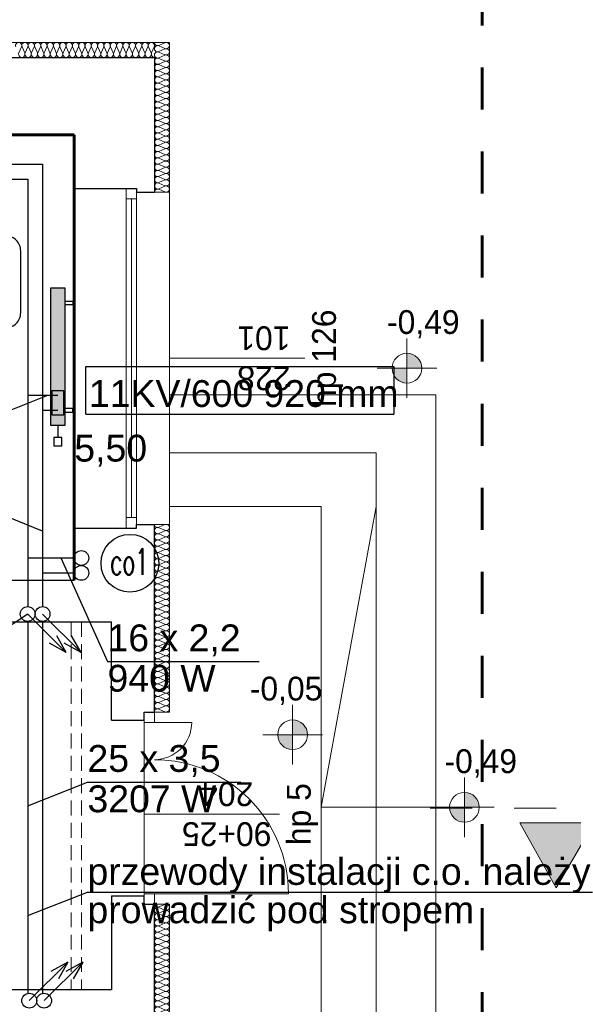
# Model space of a CAD drawing. Extents: x -497945 to -454853, y -17656 to 94650.
# Tile 31 of 62: x -472836 to -469115, y 32187 to 38798. Entities that reach past the tile are written whole.
import ezdxf
from ezdxf.lldxf.tags import DXFTag

# ---------------------------------------------------------------- set-up
doc = ezdxf.new("R2010")
doc.units = 0
doc.header["$MEASUREMENT"] = 0
doc.linetypes.add('Dashed', pattern=[564.444447, 282.222223, -282.222223])
doc.linetypes.add('Krawędzie ukryte', pattern=[150, 100, -50])
doc.layers.get('0').update_dxf_attribs({"color": 252})
for name, color, linetype in [('#opisy', 7, 'Continuous'), ('Inwent Izolacje', 252, 'Continuous'), ('INWENT RZĘDNE', 252, 'Continuous'), ('IS_Text_Armatury_podłączeniowej_grz._dolnozas.', 7, 'Continuous'), ('IS_Text_Armatury_Therm', 7, 'Continuous'), ('IS_Text_Konstrukcji', 7, 'Continuous'), ('IS_Text_Odbiornikow_Therm', 7, 'Continuous')]:
    doc.layers.add(name, color=color, linetype=linetype)
for name, color, linetype, lineweight in [('Inwent Izolacje_Nr_Pióra__2', 252, 'Continuous', 13), ('INWENT OPISY_Nr_Pióra__21', 252, 'Continuous', 9), ('INWENT OPISY_Nr_Pióra__41', 252, 'Continuous', 15), ('INWENT RZĘDNE_Nr_Pióra__21', 252, 'Continuous', 9), ('INWENT. DRZWI_Nr_Pióra__5', 252, 'Continuous', 13), ('INWENT. OKNA_Nr_Pióra__21', 252, 'Continuous', 9), ('INWENT. OKNA_Nr_Pióra__5', 252, 'Continuous', 13), ('INWENT.ŚCIANY_Nr_Pióra__1', 252, 'Continuous', 25), ('INWENT.ŚCIANY_Nr_Pióra__20', 252, 'Continuous', 60), ('INWENT.ŚCIANY_Nr_Pióra__21', 252, 'Continuous', 9), ('INWENT.ŚCIANY_Nr_Pióra__3', 252, 'Continuous', 13), ('Istniejące schody_Nr_Pióra__21', 252, 'Continuous', 9), ('Istniejące stropy_Nr_Pióra__5', 252, 'Continuous', 13)]:
    doc.layers.add(name, color=color, linetype=linetype, lineweight=lineweight)
for name, color, linetype, true_color in [('IS_Armatura_podłączeniowa_grz._dolnozas.', 7, 'SOLID', 0x000000), ('IS_Armatura_Therm', 7, 'SOLID', 0x000000), ('IS_Grafika', 7, 'SOLID', 0x000000), ('IS_Grzejniki_Plan_rzut', 7, 'SOLID', 0x000000), ('IS_Opisy_działek_Therm', 7, 'SOLID', 0x000000), ('IS_Powrót', 5, 'DASH', 0x0000ff), ('IS_Zasilanie', 1, 'SOLID', 0xff0000)]:
    doc.layers.add(name, color=color, linetype=linetype, true_color=true_color)
doc.styles.add('GENERATED_STYLE_1', font='txt')
doc.styles.add('GENERATED_STYLE_5', font='txt')
doc.styles.add('ROMANS', font='romans', dxfattribs={"width": 0.8})
doc.styles.get("Standard").update_dxf_attribs({"font": 'txt', "bigfont": 'BIGFONT.SHX'})
tags = doc.linetypes.add('DASH', pattern=[15, 10, -5]).pattern_tags.tags
tags[6:7] = [DXFTag(74, 4), DXFTag(75, 0), DXFTag(340, '0'), DXFTag(46, 0.0), DXFTag(50, 0.0), DXFTag(44, 0.0), DXFTag(45, 0.0)]
tags[4:5] = [DXFTag(74, 4), DXFTag(75, 0), DXFTag(340, '0'), DXFTag(46, 0.0), DXFTag(50, 0.0), DXFTag(44, 0.0), DXFTag(45, 0.0)]
tags = doc.linetypes.add('SOLID', pattern=[10, 10, 0]).pattern_tags.tags
tags[6:7] = [DXFTag(74, 4), DXFTag(75, 0), DXFTag(340, '0'), DXFTag(46, 0.0), DXFTag(50, 0.0), DXFTag(44, 0.0), DXFTag(45, 0.0)]
tags[4:5] = [DXFTag(74, 4), DXFTag(75, 0), DXFTag(340, '0'), DXFTag(46, 0.0), DXFTag(50, 0.0), DXFTag(44, 0.0), DXFTag(45, 0.0)]

# ---------------------------------------------------------------- blocks, each defined once
blk = doc.blocks.new('Izolacja cieplna 14_147', base_point=(-480380.2, 38544.5))
at = {"layer": 'Inwent Izolacje_Nr_Pióra__2', "linetype": 'Continuous'}
for p, q in [((-472841.3, 38574.3), (-472823.7, 38614.7)), ((-472820.1, 38614.7), (-472802.4, 38574.3)), ((-472798.9, 38574.3), (-472781.2, 38614.7)), ((-472777.6, 38614.7), (-472760, 38574.3)), ((-472756.4, 38574.3), (-472738.8, 38614.7)), ((-472735.2, 38614.7), (-472717.5, 38574.3)), ((-472714, 38574.3), (-472696.3, 38614.7)), ((-472692.7, 38614.7), (-472675.1, 38574.3)), ((-472671.5, 38574.3), (-472653.8, 38614.7)), ((-472650.3, 38614.7), (-472632.6, 38574.3)), ((-472629, 38574.3), (-472611.4, 38614.7)), ((-472607.8, 38614.7), (-472590.1, 38574.3)), ((-472586.6, 38574.3), (-472568.9, 38614.7)), ((-472565.3, 38614.7), (-472547.7, 38574.3)), ((-472544.1, 38574.3), (-472526.4, 38614.7)), ((-472522.9, 38614.7), (-472505.2, 38574.3)), ((-472501.6, 38574.3), (-472484, 38614.7)), ((-472480.4, 38614.7), (-472462.7, 38574.3)), ((-472459.2, 38574.3), (-472441.5, 38614.7)), ((-472438, 38614.7), (-472420.3, 38574.3)), ((-472416.7, 38574.3), (-472399.1, 38614.7)), ((-472395.5, 38614.7), (-472377.8, 38574.3)), ((-472374.3, 38574.3), (-472356.6, 38614.7)), ((-472353, 38614.7), (-472335.4, 38574.3)), ((-472331.8, 38574.3), (-472314.1, 38614.7)), ((-472310.6, 38614.7), (-472292.9, 38574.3)), ((-472289.3, 38574.3), (-472271.7, 38614.7)), ((-472268.1, 38614.7), (-472250.4, 38574.3)), ((-472246.9, 38574.3), (-472229.2, 38614.7)), ((-472225.6, 38614.7), (-472208, 38574.3)), ((-472204.4, 38574.3), (-472186.7, 38614.7)), ((-472183.2, 38614.7), (-472165.5, 38574.3)), ((-472161.9, 38574.3), (-472144.3, 38614.7)), ((-472140.7, 38614.7), (-472123, 38574.3)), ((-472119.5, 38574.3), (-472101.8, 38614.7)), ((-472098.3, 38614.7), (-472080.6, 38574.3)), ((-472077, 38574.3), (-472059.4, 38614.7)), ((-472055.8, 38614.7), (-472038.1, 38574.3)), ((-472034.6, 38574.3), (-472016.9, 38614.7)), ((-472013.3, 38614.7), (-471995.7, 38574.3)), ((-471992.1, 38574.3), (-471974.4, 38614.7)), ((-471970.9, 38614.7), (-471953.2, 38574.3)), ((-471949.6, 38574.3), (-471932, 38614.7))]:
    blk.add_line(p, q, dxfattribs=at)
for centre, start_param, end_param in [((-472843.1, 38623.3), 4.299595, 8.266775), ((-472800.7, 38623.3), 4.299595, 8.266775), ((-472758.2, 38623.3), 4.299595, 8.266775), ((-472715.7, 38623.3), 4.299595, 8.266775), ((-472673.3, 38623.3), 4.299595, 8.266775), ((-472630.8, 38623.3), 4.299595, 8.266775), ((-472588.4, 38623.3), 4.299595, 8.266775), ((-472545.9, 38623.3), 4.299595, 8.266775), ((-472503.4, 38623.3), 4.299595, 8.266775), ((-472461, 38623.3), 4.299595, 8.266775), ((-472418.5, 38623.3), 4.299595, 8.266775), ((-472376, 38623.3), 4.299595, 8.266775), ((-472333.6, 38623.3), 4.299595, 8.266775), ((-472291.1, 38623.3), 4.299595, 8.266775), ((-472248.7, 38623.3), 4.299595, 8.266775), ((-472206.2, 38623.3), 4.299595, 8.266775), ((-472163.7, 38623.3), 4.299595, 8.266775), ((-472121.3, 38623.3), 4.299595, 8.266775), ((-472078.8, 38623.3), 4.299595, 8.266775), ((-472036.3, 38623.3), 4.299595, 8.266775), ((-471993.9, 38623.3), 4.299595, 8.266775), ((-471951.4, 38623.3), 4.299595, 8.266775), ((-472821.9, 38565.8), 1.158004, 5.125183), ((-472779.4, 38565.8), 1.158004, 5.125183), ((-472737, 38565.8), 1.158004, 5.125183), ((-472694.5, 38565.8), 1.158004, 5.125183), ((-472652, 38565.8), 1.158004, 5.125183), ((-472609.6, 38565.8), 1.158004, 5.125183), ((-472567.1, 38565.8), 1.158004, 5.125183), ((-472524.7, 38565.8), 1.158004, 5.125183), ((-472482.2, 38565.8), 1.158004, 5.125183), ((-472439.7, 38565.8), 1.158004, 5.125183), ((-472397.3, 38565.8), 1.158004, 5.125183), ((-472354.8, 38565.8), 1.158004, 5.125183), ((-472312.3, 38565.8), 1.158004, 5.125183), ((-472269.9, 38565.8), 1.158004, 5.125183), ((-472227.4, 38565.8), 1.158004, 5.125183), ((-472185, 38565.8), 1.158004, 5.125183), ((-472142.5, 38565.8), 1.158004, 5.125183), ((-472100, 38565.8), 1.158004, 5.125183), ((-472057.6, 38565.8), 1.158004, 5.125183), ((-472015.1, 38565.8), 1.158004, 5.125183), ((-471972.6, 38565.8), 1.158004, 5.125183), ((-471930.2, 38565.8), 1.158004, 3.141593)]:
    blk.add_ellipse(centre, major_axis=(0, 21.3), ratio=0.998277, start_param=start_param, end_param=end_param, dxfattribs=at)
blk = doc.blocks.new('Izolacja cieplna 14_150', base_point=(-471930.2, 38644.5))
at = {"layer": 'Inwent Izolacje_Nr_Pióra__2', "linetype": 'Continuous'}
for p, q in [((-471860, 38642.8), (-471900.4, 38625.4)), ((-471900.4, 38621.8), (-471860, 38604.4)), ((-471860, 38600.9), (-471900.4, 38583.5)), ((-471900.4, 38580), (-471860, 38562.5)), ((-471860, 38559), (-471900.4, 38541.6)), ((-471900.4, 38538.1), (-471860, 38520.7)), ((-471860, 38517.2), (-471900.4, 38499.7)), ((-471900.4, 38496.2), (-471860, 38478.8)), ((-471860, 38475.3), (-471900.4, 38457.9)), ((-471900.4, 38454.3), (-471860, 38436.9)), ((-471860, 38433.4), (-471900.4, 38416)), ((-471900.4, 38412.5), (-471860, 38395)), ((-471860, 38391.5), (-471900.4, 38374.1)), ((-471900.4, 38370.6), (-471860, 38353.2)), ((-471860, 38349.7), (-471900.4, 38332.2)), ((-471900.4, 38328.7), (-471860, 38311.3)), ((-471860, 38307.8), (-471900.4, 38290.4)), ((-471900.4, 38286.8), (-471860, 38269.4)), ((-471860, 38265.9), (-471900.4, 38248.5)), ((-471900.4, 38245), (-471860, 38227.5)), ((-471860, 38224), (-471900.4, 38206.6)), ((-471900.4, 38203.1), (-471860, 38185.7)), ((-471860, 38182.2), (-471900.4, 38164.7)), ((-471900.4, 38161.2), (-471860, 38143.8)), ((-471860, 38140.3), (-471900.4, 38122.9)), ((-471900.4, 38119.3), (-471860, 38101.9)), ((-471860, 38098.4), (-471900.4, 38081)), ((-471900.4, 38077.5), (-471860, 38060)), ((-471860, 38056.5), (-471900.4, 38039.1)), ((-471900.4, 38035.6), (-471860, 38018.2)), ((-471860, 38014.7), (-471900.4, 37997.2)), ((-471900.4, 37993.7), (-471860, 37976.3)), ((-471860, 37972.8), (-471900.4, 37955.4)), ((-471900.4, 37951.8), (-471860, 37934.4)), ((-471860, 37930.9), (-471900.4, 37913.5)), ((-471900.4, 37910), (-471860, 37892.5)), ((-471860, 37889), (-471900.4, 37871.6)), ((-471900.4, 37868.1), (-471860, 37850.7)), ((-471860, 37847.2), (-471900.4, 37829.7)), ((-471900.4, 37826.2), (-471860, 37808.8)), ((-471860, 37805.3), (-471900.4, 37787.9)), ((-471900.4, 37784.3), (-471860, 37766.9)), ((-471860, 37763.4), (-471900.4, 37746)), ((-471900.4, 37742.5), (-471860, 37725)), ((-471860, 37721.5), (-471900.4, 37704.1)), ((-471900.4, 37700.6), (-471860, 37683.2)), ((-471860, 37679.7), (-471900.4, 37662.2)), ((-471900.4, 37658.7), (-471860, 37641.3))]:
    blk.add_line(p, q, dxfattribs=at)
for centre, start_param, end_param in [((-471908.9, 38602.7), 1.158004, 5.125183), ((-471908.9, 38644.5), 3.141593, 5.125182), ((-471851.5, 38623.6), 4.299595, 8.266775), ((-471908.9, 38560.8), 1.158004, 5.125183), ((-471908.9, 38518.9), 1.158004, 5.125183), ((-471851.5, 38581.7), 4.299595, 8.266775), ((-471851.5, 38539.9), 4.299595, 8.266775), ((-471908.9, 38477), 1.158004, 5.125183), ((-471851.5, 38498), 4.299595, 8.266775), ((-471851.5, 38456.1), 4.299595, 8.266775), ((-471908.9, 38435.2), 1.158004, 5.125183), ((-471908.9, 38393.3), 1.158004, 5.125183), ((-471851.5, 38414.2), 4.299595, 8.266775), ((-471908.9, 38351.4), 1.158004, 5.125183), ((-471851.5, 38372.4), 4.299595, 8.266775), ((-471851.5, 38330.5), 4.299595, 8.266775), ((-471908.9, 38309.5), 1.158004, 5.125183), ((-471908.9, 38267.7), 1.158004, 5.125183), ((-471851.5, 38288.6), 4.299595, 8.266775), ((-471908.9, 38225.8), 1.158004, 5.125183), ((-471851.5, 38246.7), 4.299595, 8.266775), ((-471851.5, 38204.9), 4.299595, 8.266775), ((-471908.9, 38183.9), 1.158004, 5.125183), ((-471908.9, 38142), 1.158004, 5.125183), ((-471851.5, 38163), 4.299595, 8.266775), ((-471851.5, 38121.1), 4.299595, 8.266775), ((-471908.9, 38100.2), 1.158004, 5.125183), ((-471908.9, 38058.3), 1.158004, 5.125183), ((-471851.5, 38079.2), 4.299595, 8.266775), ((-471908.9, 38016.4), 1.158004, 5.125183), ((-471851.5, 38037.4), 4.299595, 8.266775), ((-471851.5, 37995.5), 4.299595, 8.266775), ((-471908.9, 37974.5), 1.158004, 5.125183), ((-471908.9, 37932.7), 1.158004, 5.125183), ((-471851.5, 37953.6), 4.299595, 8.266775), ((-471908.9, 37890.8), 1.158004, 5.125183), ((-471851.5, 37911.7), 4.299595, 8.266775), ((-471851.5, 37869.9), 4.299595, 8.266775), ((-471908.9, 37848.9), 1.158004, 5.125183), ((-471908.9, 37807), 1.158004, 5.125183), ((-471851.5, 37828), 4.299595, 8.266775), ((-471908.9, 37765.2), 1.158004, 5.125183), ((-471851.5, 37786.1), 4.299595, 8.266775), ((-471851.5, 37744.2), 4.299595, 8.266775), ((-471908.9, 37723.3), 1.158004, 5.125183), ((-471908.9, 37681.4), 1.158004, 5.125183), ((-471851.5, 37702.4), 4.299595, 8.266775), ((-471851.5, 37660.5), 4.299595, 8.266775), ((-471908.9, 37639.5), 1.158004, 3.141593)]:
    blk.add_ellipse(centre, major_axis=(21.3, 0), ratio=0.984469, start_param=start_param, end_param=end_param, dxfattribs=at)
blk = doc.blocks.new('Izolacja cieplna 14_151', base_point=(-471930.2, 35409.5))
at = {"layer": 'Inwent Izolacje_Nr_Pióra__2', "linetype": 'Continuous'}
for p, q in [((-471860, 35407.8), (-471900.4, 35390.3)), ((-471900.4, 35386.8), (-471860, 35369.3)), ((-471860, 35365.8), (-471900.4, 35348.3)), ((-471900.4, 35344.8), (-471860, 35327.3)), ((-471860, 35323.8), (-471900.4, 35306.3)), ((-471900.4, 35302.8), (-471860, 35285.3)), ((-471860, 35281.8), (-471900.4, 35264.3)), ((-471900.4, 35260.8), (-471860, 35243.3)), ((-471860, 35239.8), (-471900.4, 35222.3)), ((-471900.4, 35218.8), (-471860, 35201.3)), ((-471860, 35197.8), (-471900.4, 35180.3)), ((-471900.4, 35176.8), (-471860, 35159.3)), ((-471860, 35155.8), (-471900.4, 35138.3)), ((-471900.4, 35134.8), (-471860, 35117.3)), ((-471860, 35113.8), (-471900.4, 35096.3)), ((-471900.4, 35092.8), (-471860, 35075.3)), ((-471860, 35071.8), (-471900.4, 35054.3)), ((-471900.4, 35050.8), (-471860, 35033.3)), ((-471860, 35029.8), (-471900.4, 35012.3)), ((-471900.4, 35008.8), (-471860, 34991.3)), ((-471860, 34987.8), (-471900.4, 34970.3)), ((-471900.4, 34966.8), (-471860, 34949.3)), ((-471860, 34945.8), (-471900.4, 34928.3)), ((-471900.4, 34924.8), (-471860, 34907.3)), ((-471860, 34903.8), (-471900.4, 34886.3)), ((-471900.4, 34882.8), (-471860, 34865.3)), ((-471860, 34861.8), (-471900.4, 34844.3)), ((-471900.4, 34840.8), (-471860, 34823.3)), ((-471860, 34819.8), (-471900.4, 34802.3)), ((-471900.4, 34798.8), (-471860, 34781.3)), ((-471860, 34777.8), (-471900.4, 34760.3)), ((-471900.4, 34756.8), (-471860, 34739.3)), ((-471860, 34735.8), (-471900.4, 34718.3)), ((-471900.4, 34714.8), (-471860, 34697.3)), ((-471860, 34693.8), (-471900.4, 34676.3)), ((-471900.4, 34672.8), (-471860, 34655.3)), ((-471860, 34651.8), (-471900.4, 34634.3)), ((-471900.4, 34630.8), (-471860, 34613.3)), ((-471860, 34609.8), (-471900.4, 34592.3)), ((-471900.4, 34588.8), (-471860, 34571.3)), ((-471860, 34567.8), (-471900.4, 34550.3)), ((-471900.4, 34546.8), (-471860, 34529.3)), ((-471860, 34525.8), (-471900.4, 34508.3)), ((-471900.4, 34504.8), (-471860, 34487.3)), ((-471860, 34483.8), (-471900.4, 34466.3)), ((-471900.4, 34462.8), (-471860, 34445.3)), ((-471860, 34441.8), (-471900.4, 34424.3)), ((-471900.4, 34420.8), (-471860, 34403.3)), ((-471860, 34399.8), (-471900.4, 34382.3)), ((-471900.4, 34378.8), (-471860, 34361.3)), ((-471860, 34357.8), (-471900.4, 34340.3)), ((-471900.4, 34336.8), (-471860, 34319.3)), ((-471860, 34315.8), (-471900.4, 34298.3)), ((-471900.4, 34294.8), (-471860, 34277.3)), ((-471860, 34273.8), (-471900.4, 34256.3)), ((-471900.4, 34252.8), (-471860, 34235.3)), ((-471860, 34231.8), (-471900.4, 34214.3)), ((-471900.4, 34210.8), (-471860, 34193.3)), ((-471860, 34189.8), (-471900.4, 34172.3)), ((-471900.4, 34168.8), (-471860, 34151.3))]:
    blk.add_line(p, q, dxfattribs=at)
for centre, start_param, end_param in [((-471908.9, 35367.5), 1.158004, 5.125183), ((-471908.9, 35409.5), 3.141593, 5.125182), ((-471851.5, 35388.5), 4.299595, 8.266775), ((-471851.5, 35346.5), 4.299595, 8.266775), ((-471908.9, 35325.5), 1.158004, 5.125183), ((-471908.9, 35283.5), 1.158004, 5.125183), ((-471851.5, 35304.5), 4.299595, 8.266775), ((-471908.9, 35241.5), 1.158004, 5.125183), ((-471851.5, 35262.5), 4.299595, 8.266775), ((-471851.5, 35220.5), 4.299595, 8.266775), ((-471908.9, 35199.5), 1.158004, 5.125183), ((-471908.9, 35157.5), 1.158004, 5.125183), ((-471851.5, 35178.5), 4.299595, 8.266775), ((-471908.9, 35115.5), 1.158004, 5.125183), ((-471851.5, 35136.5), 4.299595, 8.266775), ((-471851.5, 35094.5), 4.299595, 8.266775), ((-471908.9, 35073.5), 1.158004, 5.125183), ((-471908.9, 35031.5), 1.158004, 5.125183), ((-471851.5, 35052.5), 4.299595, 8.266775), ((-471908.9, 34989.5), 1.158004, 5.125183), ((-471908.9, 34947.5), 1.158004, 5.125183), ((-471851.5, 35010.5), 4.299595, 8.266775), ((-471851.5, 34968.5), 4.299595, 8.266775), ((-471908.9, 34905.5), 1.158004, 5.125183), ((-471851.5, 34926.5), 4.299595, 8.266775), ((-471851.5, 34884.5), 4.299595, 8.266775), ((-471908.9, 34863.5), 1.158004, 5.125183), ((-471908.9, 34821.5), 1.158004, 5.125183), ((-471851.5, 34842.5), 4.299595, 8.266775), ((-471908.9, 34779.5), 1.158004, 5.125183), ((-471851.5, 34800.5), 4.299595, 8.266775), ((-471851.5, 34758.5), 4.299595, 8.266775), ((-471908.9, 34737.5), 1.158004, 5.125183), ((-471908.9, 34695.5), 1.158004, 5.125183), ((-471851.5, 34716.5), 4.299595, 8.266775), ((-471908.9, 34653.5), 1.158004, 5.125183), ((-471851.5, 34674.5), 4.299595, 8.266775), ((-471851.5, 34632.5), 4.299595, 8.266775), ((-471908.9, 34611.5), 1.158004, 5.125183), ((-471908.9, 34569.5), 1.158004, 5.125183), ((-471851.5, 34590.5), 4.299595, 8.266775), ((-471908.9, 34527.5), 1.158004, 5.125183), ((-471908.9, 34485.5), 1.158004, 5.125183), ((-471851.5, 34548.5), 4.299595, 8.266775), ((-471851.5, 34506.5), 4.299595, 8.266775), ((-471908.9, 34443.5), 1.158004, 5.125183), ((-471851.5, 34464.5), 4.299595, 8.266775), ((-471851.5, 34422.5), 4.299595, 8.266775), ((-471908.9, 34401.5), 1.158004, 5.125183), ((-471908.9, 34359.5), 1.158004, 5.125183), ((-471851.5, 34380.5), 4.299595, 8.266775), ((-471908.9, 34317.5), 1.158004, 5.125183), ((-471851.5, 34338.5), 4.299595, 8.266775), ((-471851.5, 34296.5), 4.299595, 8.266775), ((-471908.9, 34275.5), 1.158004, 5.125183), ((-471908.9, 34233.5), 1.158004, 5.125183), ((-471851.5, 34254.5), 4.299595, 8.266775), ((-471908.9, 34191.5), 1.158004, 5.125183), ((-471851.5, 34212.5), 4.299595, 8.266775), ((-471851.5, 34170.5), 4.299595, 8.266775), ((-471908.9, 34149.5), 1.158004, 3.141593)]:
    blk.add_ellipse(centre, major_axis=(21.3, 0), ratio=0.987408, start_param=start_param, end_param=end_param, dxfattribs=at)
blk = doc.blocks.new('Izolacja cieplna 14_152', base_point=(-471930.2, 32859.5))
at = {"layer": 'Inwent Izolacje_Nr_Pióra__2', "linetype": 'Continuous'}
for p, q in [((-471860, 32857.8), (-471900.4, 32840.4)), ((-471900.4, 32836.9), (-471860, 32819.5)), ((-471860, 32815.9), (-471900.4, 32798.5)), ((-471900.4, 32795), (-471860, 32777.6)), ((-471860, 32774.1), (-471900.4, 32756.7)), ((-471900.4, 32753.2), (-471860, 32735.8)), ((-471860, 32732.3), (-471900.4, 32714.9)), ((-471900.4, 32711.4), (-471860, 32694)), ((-471860, 32690.4), (-471900.4, 32673)), ((-471900.4, 32669.5), (-471860, 32652.1)), ((-471860, 32648.6), (-471900.4, 32631.2)), ((-471900.4, 32627.7), (-471860, 32610.3)), ((-471860, 32606.8), (-471900.4, 32589.4)), ((-471900.4, 32585.9), (-471860, 32568.5)), ((-471860, 32564.9), (-471900.4, 32547.5)), ((-471900.4, 32544), (-471860, 32526.6)), ((-471860, 32523.1), (-471900.4, 32505.7)), ((-471900.4, 32502.2), (-471860, 32484.8)), ((-471860, 32481.3), (-471900.4, 32463.9)), ((-471900.4, 32460.4), (-471860, 32443)), ((-471860, 32439.4), (-471900.4, 32422)), ((-471900.4, 32418.5), (-471860, 32401.1)), ((-471860, 32397.6), (-471900.4, 32380.2)), ((-471900.4, 32376.7), (-471860, 32359.3)), ((-471860, 32355.8), (-471900.4, 32338.4)), ((-471900.4, 32334.9), (-471860, 32317.5)), ((-471860, 32313.9), (-471900.4, 32296.5)), ((-471900.4, 32293), (-471860, 32275.6)), ((-471860, 32272.1), (-471900.4, 32254.7)), ((-471900.4, 32251.2), (-471860, 32233.8)), ((-471860, 32230.3), (-471900.4, 32212.9)), ((-471900.4, 32209.4), (-471860, 32192)), ((-471860, 32188.4), (-471900.4, 32171)), ((-471900.4, 32167.5), (-471860, 32150.1)), ((-471860, 32146.6), (-471900.4, 32129.2)), ((-471900.4, 32125.7), (-471860, 32108.3)), ((-471860, 32104.8), (-471900.4, 32087.4)), ((-471900.4, 32083.9), (-471860, 32066.5)), ((-471860, 32062.9), (-471900.4, 32045.5)), ((-471900.4, 32042), (-471860, 32024.6)), ((-471860, 32021.1), (-471900.4, 32003.7)), ((-471900.4, 32000.2), (-471860, 31982.8)), ((-471860, 31979.3), (-471900.4, 31961.9)), ((-471900.4, 31958.4), (-471860, 31941)), ((-471860, 31937.4), (-471900.4, 31920)), ((-471900.4, 31916.5), (-471860, 31899.1)), ((-471860, 31895.6), (-471900.4, 31878.2)), ((-471900.4, 31874.7), (-471860, 31857.3)), ((-471860, 31853.8), (-471900.4, 31836.4)), ((-471900.4, 31832.9), (-471860, 31815.5)), ((-471860, 31811.9), (-471900.4, 31794.5)), ((-471900.4, 31791), (-471860, 31773.6)), ((-471860, 31770.1), (-471900.4, 31752.7)), ((-471900.4, 31749.2), (-471860, 31731.8)), ((-471860, 31728.3), (-471900.4, 31710.9)), ((-471900.4, 31707.4), (-471860, 31690)), ((-471860, 31686.4), (-471900.4, 31669)), ((-471900.4, 31665.5), (-471860, 31648.1)), ((-471860, 31644.6), (-471900.4, 31627.2)), ((-471900.4, 31623.7), (-471860, 31606.3))]:
    blk.add_line(p, q, dxfattribs=at)
for centre, start_param, end_param in [((-471908.9, 32859.5), 3.141593, 5.125182), ((-471851.5, 32838.6), 4.299595, 8.266775), ((-471908.9, 32817.7), 1.158004, 5.125183), ((-471908.9, 32775.9), 1.158004, 5.125183), ((-471851.5, 32796.8), 4.299595, 8.266775), ((-471908.9, 32734), 1.158004, 5.125183), ((-471851.5, 32755), 4.299595, 8.266775), ((-471851.5, 32713.1), 4.299595, 8.266775), ((-471908.9, 32692.2), 1.158004, 5.125183), ((-471908.9, 32650.4), 1.158004, 5.125183), ((-471851.5, 32671.3), 4.299595, 8.266775), ((-471908.9, 32608.5), 1.158004, 5.125183), ((-471851.5, 32629.5), 4.299595, 8.266775), ((-471851.5, 32587.6), 4.299595, 8.266775), ((-471908.9, 32566.7), 1.158004, 5.125183), ((-471908.9, 32524.9), 1.158004, 5.125183), ((-471851.5, 32545.8), 4.299595, 8.266775), ((-471851.5, 32504), 4.299595, 8.266775), ((-471908.9, 32483), 1.158004, 5.125183), ((-471908.9, 32441.2), 1.158004, 5.125183), ((-471851.5, 32462.1), 4.299595, 8.266775), ((-471908.9, 32399.4), 1.158004, 5.125183), ((-471851.5, 32420.3), 4.299595, 8.266775), ((-471851.5, 32378.5), 4.299595, 8.266775), ((-471908.9, 32357.5), 1.158004, 5.125183), ((-471908.9, 32315.7), 1.158004, 5.125183), ((-471851.5, 32336.6), 4.299595, 8.266775), ((-471908.9, 32273.9), 1.158004, 5.125183), ((-471851.5, 32294.8), 4.299595, 8.266775), ((-471851.5, 32253), 4.299595, 8.266775), ((-471908.9, 32232), 1.158004, 5.125183), ((-471908.9, 32190.2), 1.158004, 5.125183), ((-471851.5, 32211.1), 4.299595, 8.266775), ((-471908.9, 32148.4), 1.158004, 5.125183), ((-471908.9, 32106.5), 1.158004, 5.125183), ((-471851.5, 32169.3), 4.299595, 8.266775), ((-471851.5, 32127.5), 4.299595, 8.266775), ((-471908.9, 32064.7), 1.158004, 5.125183), ((-471851.5, 32085.6), 4.299595, 8.266775), ((-471851.5, 32043.8), 4.299595, 8.266775), ((-471908.9, 32022.9), 1.158004, 5.125183), ((-471908.9, 31981), 1.158004, 5.125183), ((-471851.5, 32002), 4.299595, 8.266775), ((-471908.9, 31939.2), 1.158004, 5.125183), ((-471851.5, 31960.1), 4.299595, 8.266775), ((-471851.5, 31918.3), 4.299595, 8.266775), ((-471908.9, 31897.4), 1.158004, 5.125183), ((-471908.9, 31855.5), 1.158004, 5.125183), ((-471851.5, 31876.5), 4.299595, 8.266775), ((-471908.9, 31813.7), 1.158004, 5.125183), ((-471851.5, 31834.6), 4.299595, 8.266775), ((-471851.5, 31792.8), 4.299595, 8.266775), ((-471908.9, 31771.9), 1.158004, 5.125183), ((-471908.9, 31730), 1.158004, 5.125183), ((-471851.5, 31751), 4.299595, 8.266775), ((-471851.5, 31709.1), 4.299595, 8.266775), ((-471908.9, 31688.2), 1.158004, 5.125183), ((-471908.9, 31646.4), 1.158004, 5.125183), ((-471851.5, 31667.3), 4.299595, 8.266775), ((-471908.9, 31604.5), 1.158004, 3.141593), ((-471851.5, 31625.5), 4.299595, 8.266775)]:
    blk.add_ellipse(centre, major_axis=(21.3, 0), ratio=0.98349, start_param=start_param, end_param=end_param, dxfattribs=at)
blk = doc.blocks.new('Koty wysokościowe_17', base_point=(-469847.2, 33509.5))
at = {"layer": 'INWENT RZĘDNE_Nr_Pióra__21', "linetype": 'Continuous'}
for points in [[(-469847.2, 33509.5), (-469747.2, 33509.5), (-469754.8, 33547.8), (-469776.5, 33580.2), (-469808.9, 33601.9), (-469847.2, 33609.5)], [(-469847.2, 33509.5), (-469947.2, 33509.5), (-469939.6, 33471.3), (-469917.9, 33438.8), (-469885.5, 33417.2), (-469847.2, 33409.5)]]:
    blk.add_hatch(color=256, dxfattribs=at).paths.add_polyline_path(points, flags=0)
for p, q in [((-469847.2, 33309.5), (-469847.2, 33709.5)), ((-470047.2, 33509.5), (-469647.2, 33509.5))]:
    blk.add_line(p, q, dxfattribs=at)
blk.add_circle((-469847.2, 33509.5), 100, dxfattribs=at)
at = {"layer": 'INWENT RZĘDNE_Nr_Pióra__21', "insert": (-469981.1, 33709.5), "char_height": 160, "attachment_point": 7, "style": 'GENERATED_STYLE_1'}
blk.add_mtext('{-0,49}', dxfattribs=at)
blk = doc.blocks.new('Koty wysokościowe_18', base_point=(-471001.6, 33996.9))
at = {"layer": 'INWENT RZĘDNE_Nr_Pióra__21', "linetype": 'Continuous'}
for points in [[(-471001.6, 33996.9), (-470901.6, 33996.9), (-470909.3, 34035.2), (-470930.9, 34067.7), (-470963.4, 34089.3), (-471001.6, 34096.9)], [(-471001.6, 33996.9), (-471101.6, 33996.9), (-471094, 33958.7), (-471072.4, 33926.2), (-471039.9, 33904.6), (-471001.6, 33896.9)]]:
    blk.add_hatch(color=256, dxfattribs=at).paths.add_polyline_path(points, flags=0)
for p, q in [((-471001.6, 33796.9), (-471001.6, 34196.9)), ((-471201.6, 33996.9), (-470801.6, 33996.9))]:
    blk.add_line(p, q, dxfattribs=at)
blk.add_circle((-471001.6, 33996.9), 100, dxfattribs=at)
at = {"layer": 'INWENT RZĘDNE_Nr_Pióra__21', "insert": (-471289.5, 34196.9), "char_height": 160, "attachment_point": 7, "style": 'GENERATED_STYLE_1'}
blk.add_mtext('{-0,05}', dxfattribs=at)
blk = doc.blocks.new('Koty wysokościowe_27', base_point=(-470233.3, 36457.8))
at = {"layer": 'INWENT RZĘDNE_Nr_Pióra__21', "linetype": 'Continuous'}
for points in [[(-470233.3, 36457.8), (-470133.3, 36457.8), (-470140.9, 36496.1), (-470162.6, 36528.5), (-470195.1, 36550.2), (-470233.3, 36557.8)], [(-470233.3, 36457.8), (-470333.3, 36457.8), (-470325.7, 36419.6), (-470304, 36387.1), (-470271.6, 36365.5), (-470233.3, 36357.8)]]:
    blk.add_hatch(color=256, dxfattribs=at).paths.add_polyline_path(points, flags=0)
for p, q in [((-470233.3, 36257.8), (-470233.3, 36657.8)), ((-470433.3, 36457.8), (-470033.3, 36457.8))]:
    blk.add_line(p, q, dxfattribs=at)
blk.add_circle((-470233.3, 36457.8), 100, dxfattribs=at)
at = {"layer": 'INWENT RZĘDNE_Nr_Pióra__21', "insert": (-470367.3, 36657.8), "char_height": 160, "attachment_point": 7, "style": 'GENERATED_STYLE_1'}
blk.add_mtext('{-0,49}', dxfattribs=at)
blk = doc.blocks.new('A$C685E8BDF')
at = {"layer": 'INWENT OPISY_Nr_Pióra__21', "linetype": 'Continuous'}
blk.add_hatch(color=252, dxfattribs=at).paths.add_polyline_path([(2600, 4603.8), (2355.7, 5040), (2855.7, 5040)], flags=0)
at = {"layer": 'INWENT OPISY_Nr_Pióra__41', "color": 252, "linetype": 'Dashed'}
blk.add_line((2600, 5140), (1500, 5140), dxfattribs=at)
at = {"layer": 'INWENT OPISY_Nr_Pióra__41', "color": 252, "linetype": 'Continuous'}
for p, q in [((2355.7, 5040), (2855.7, 5040)), ((2355.7, 5040), (2600, 4603.8)), ((2600, 4603.8), (2855.7, 5040))]:
    blk.add_line(p, q, dxfattribs=at)
at = {"layer": 'INWENT. DRZWI_Nr_Pióra__5', "color": 252, "linetype": 'Continuous'}
for p, q in [((-170, 5715), (-170, 5785)), ((-170, 5785), (-100, 5785)), ((-100, 5785), (-100, 5715)), ((-100, 5715), (-170, 5715)), ((150, 5715), (-100, 5715)), ((-170, 4495), (-170, 4565)), ((-170, 4565), (-100, 4565)), ((-100, 4565), (-100, 4495)), ((-100, 4565), (800, 4565)), ((-100, 4495), (-170, 4495))]:
    blk.add_line(p, q, dxfattribs=at)
for centre, radius, start, end in [((-100, 5715), 250, 270, 0), ((-100, 4565), 900, 0, 90)]:
    blk.add_arc(centre, radius, start, end, dxfattribs=at)
at = {"layer": 'INWENT. OKNA_Nr_Pióra__5', "color": 252, "linetype": 'Continuous'}
for p, q in [((-290, 7020), (-290, 9300)), ((-290, 9300), (-220, 9300)), ((-220, 7020), (-220, 9300)), ((-290, 9230), (-220, 9230)), ((-255, 7090), (-255, 9230)), ((0, 8160), (910, 8160)), ((-290, 7090), (-220, 7090)), ((-290, 7020), (-220, 7020)), ((-170, 5099.2), (740, 5099.2))]:
    blk.add_line(p, q, dxfattribs=at)
at = {"layer": 'INWENT.ŚCIANY_Nr_Pióra__1', "color": 252, "linetype": 'Continuous'}
for p, q in [((-8960, 10180), (-100, 10180)), ((-100, 10180), (-100, 9275)), ((-640, 9300), (-220, 9300)), ((-220, 9300), (-220, 9275)), ((-220, 9275), (-100, 9275)), ((-640, 7020), (-220, 7020)), ((-220, 7020), (-220, 7045)), ((-220, 7045), (-100, 7045)), ((-100, 5785), (-100, 7045)), ((-2400, 6670), (-640, 6670)), ((-2660, 6390), (-390, 6390)), ((-390, 5730), (-390, 6390)), ((-170, 5730), (-170, 5785)), ((-170, 5785), (-100, 5785)), ((-390, 5730), (-170, 5730)), ((-390, 4550), (-170, 4550)), ((-390, 4550), (-390, 3920)), ((-170, 4495), (-170, 4550)), ((-170, 4495), (-100, 4495)), ((-100, 3240), (-100, 4495)), ((-390, 3920), (-2660, 3920))]:
    blk.add_line(p, q, dxfattribs=at)
at = {"layer": 'INWENT.ŚCIANY_Nr_Pióra__20', "color": 252, "linetype": 'Dashed'}
blk.add_line((2101.5, -893.8), (2101.5, 10850), dxfattribs=at)
at = {"layer": 'INWENT.ŚCIANY_Nr_Pióra__20', "color": 252, "linetype": 'Continuous'}
for p, q in [((-2400, 9660), (-640, 9660)), ((-640, 9660), (-640, 9300)), ((-640, 7020), (-640, 9300)), ((-640, 6670), (-640, 7020))]:
    blk.add_line(p, q, dxfattribs=at)
at = {"layer": 'INWENT.ŚCIANY_Nr_Pióra__21', "color": 252, "linetype": 'Continuous'}
for p, q in [((0, 7045), (0, 9275)), ((-170, 4495), (-170, 5785))]:
    blk.add_line(p, q, dxfattribs=at)
at = {"layer": 'INWENT.ŚCIANY_Nr_Pióra__3', "color": 252, "linetype": 'Continuous'}
for p, q in [((-8550, 10280), (0, 10280)), ((0, 10280), (0, 9275)), ((-100, 9275), (0, 9275)), ((-100, 7045), (0, 7045)), ((0, 5785), (0, 7045)), ((-100, 5785), (0, 5785)), ((-100, 4495), (0, 4495)), ((0, 3240), (0, 4495))]:
    blk.add_line(p, q, dxfattribs=at)
at = {"layer": 'Istniejące schody_Nr_Pióra__21', "color": 252, "linetype": 'Continuous'}
for p, q in [((0, 7915), (1790, 7915)), ((1790, 7915), (1790, 2375)), ((0, 7525), (1390, 7525)), ((1390, 7525), (1390, 2755)), ((0, 7165), (1020, 7165)), ((1020, 7165), (1020, 3125)), ((1020, 5145), (1390, 7165)), ((1790, 5145), (1020, 5145))]:
    blk.add_line(p, q, dxfattribs=at)
at = {"layer": 'Istniejące stropy_Nr_Pióra__5', "color": 252, "linetype": 'Krawędzie ukryte'}
for p, q in [((-660, 6390), (-660, 3920)), ((-590, 6390), (-590, 3920))]:
    blk.add_line(p, q, dxfattribs=at)
at = {"layer": 'Inwent Izolacje', "color": 252, "linetype": 'Continuous', "lineweight": 13}
for name, p in [('Izolacja cieplna 14_147', (-8550, 10180)), ('Izolacja cieplna 14_150', (-100, 10280)), ('Izolacja cieplna 14_151', (-100, 7045)), ('Izolacja cieplna 14_152', (-100, 4495))]:
    blk.add_blockref(name, p, dxfattribs=at)
at = {"layer": 'INWENT RZĘDNE', "color": 252}
for name, p in [('Koty wysokościowe_27', (1596.9, 8093.3)), ('Koty wysokościowe_18', (828.5, 5632.4)), ('Koty wysokościowe_17', (1983, 5145))]:
    blk.add_blockref(name, p, dxfattribs=at)
at = {"layer": 'INWENT. OKNA_Nr_Pióra__21', "color": 252, "linetype": 'Continuous', "char_height": 160, "attachment_point": 2, "rotation": 90, "style": 'GENERATED_STYLE_5'}
for s, insert in [('{hp 126}', (959.4, 8160)), ('{hp 5}', (790, 5099.2))]:
    blk.add_mtext(s, dxfattribs=dict(at, insert=insert))
at = {"layer": 'INWENT. OKNA_Nr_Pióra__21', "color": 252, "linetype": 'Continuous', "char_height": 160, "width": 709.227, "attachment_point": 2, "rotation": 180, "line_spacing_factor": 1.007581, "style": 'GENERATED_STYLE_5'}
for s, insert in [('{228\\P101}', (635, 7945.8)), ('{90+25\\P204}', (385.4, 4885))]:
    blk.add_mtext(s, dxfattribs=dict(at, insert=insert))

msp = doc.modelspace()

# ---------------------------------------------------------------- block references
msp.add_blockref('A$C685E8BDF', (-471830.2, 28364.5))

# ---------------------------------------------------------------- next in the draw order: hatches: boundary and pattern name
at = {"layer": 'IS_Grzejniki_Plan_rzut', "ltscale": 10}
msp.add_hatch(color=1, dxfattribs=at).paths.add_polyline_path([(-472529.8, 36074.8), (-472529.8, 36994.8), (-472629.8, 36994.8), (-472629.8, 36074.8)])

# ---------------------------------------------------------------- next in the draw order: linework, layer by layer
at = {"layer": '#opisy', "color": 0, "linetype": 'Continuous'}
msp.add_circle((-472095.3, 35148), 194, dxfattribs=at)
at = {"layer": 'IS_Armatura_podłączeniowa_grz._dolnozas.', "ltscale": 10}
for p, q in [((-472539.8, 36304.8), (-472619.8, 36304.8)), ((-472619.8, 36304.8), (-472619.8, 36144.8)), ((-472539.8, 36144.8), (-472539.8, 36304.8)), ((-472619.8, 36144.8), (-472539.8, 36144.8)), ((-472539.8, 36144.8), (-472539.8, 36144.8))]:
    msp.add_line(p, q, dxfattribs=at)
at = {"layer": 'IS_Armatura_Therm', "ltscale": 10}
for p, q in [((-472579.8, 36074.8), (-472579.8, 35992.3)), ((-472607.3, 35992.3), (-472607.3, 35937.3)), ((-472552.3, 35992.3), (-472607.3, 35992.3)), ((-472552.3, 35937.3), (-472552.3, 35992.3)), ((-472607.3, 35937.3), (-472552.3, 35937.3))]:
    msp.add_line(p, q, dxfattribs=at)
at = {"layer": 'IS_Grafika', "ltscale": 10}
for p, q in [((-472782.5, 34807.5), (-472523.1, 34548.2)), ((-472682.5, 34807.5), (-472423.1, 34548.2)), ((-472523.1, 34548.2), (-472586.9, 34661.8)), ((-472423.1, 34548.2), (-472486.9, 34661.8)), ((-472523.1, 34548.2), (-472636.8, 34612)), ((-472423.1, 34548.2), (-472536.8, 34612)), ((-472771.9, 32211.5), (-472512.6, 32470.9)), ((-472671.9, 32211.5), (-472412.6, 32470.9)), ((-472512.6, 32470.9), (-472626.2, 32407.1)), ((-472512.6, 32470.9), (-472576.4, 32357.2)), ((-472412.6, 32470.9), (-472526.2, 32407.1)), ((-472412.6, 32470.9), (-472476.4, 32357.2))]:
    msp.add_line(p, q, dxfattribs=at)
for centre in [(-472422.4, 35183.7), (-472422.4, 35083.7), (-472782.5, 34807.5), (-472682.5, 34807.5), (-472771.9, 32211.5), (-472671.9, 32211.5)]:
    msp.add_ellipse(centre, major_axis=(50, 0), ratio=1, dxfattribs=at)
at = {"layer": 'IS_Grzejniki_Plan_rzut', "color": 1, "ltscale": 10}
for p, q in [((-472529.8, 36994.8), (-472629.8, 36994.8)), ((-472629.8, 36994.8), (-472629.8, 36074.8)), ((-472529.8, 36074.8), (-472529.8, 36994.8)), ((-472529.8, 36907.3), (-472479.8, 36907.3)), ((-472479.8, 36907.3), (-472479.8, 36882.3)), ((-472479.8, 36882.3), (-472529.8, 36882.3)), ((-472479.8, 36187.3), (-472529.8, 36187.3)), ((-472529.8, 36162.3), (-472479.8, 36162.3)), ((-472479.8, 36162.3), (-472479.8, 36187.3)), ((-472629.8, 36074.8), (-472529.8, 36074.8)), ((-472529.8, 36074.8), (-472529.8, 36074.8))]:
    msp.add_line(p, q, dxfattribs=at)
at = {"layer": 'IS_Opisy_działek_Therm', "ltscale": 10}
for p, q in [((-472650.4, 36274.8), (-473064.7, 36109.7)), ((-472681.9, 35363.9), (-473064.7, 35518.9)), ((-472558.8, 35184.8), (-472246, 34487.8)), ((-472782.5, 34807.5), (-473347.9, 34430.2)), ((-472246, 34487.8), (-471226, 34487.8)), ((-472781.9, 33520), (-472380.7, 33678.2)), ((-472380.7, 33678.2), (-471350.7, 33678.2)), ((-472781.9, 32782.8), (-472380.7, 32941)), ((-472380.7, 32941), (-468986.2, 32941))]:
    msp.add_line(p, q, dxfattribs=at)
at = {"layer": 'IS_Powrót', "color": 5, "ltscale": 10}
for p, q in [((-475743.2, 37828), (-472681.9, 37828)), ((-472681.9, 37828), (-472681.9, 36174.8)), ((-472579.8, 36174.8), (-472681.9, 36174.8)), ((-472681.9, 36174.8), (-472681.9, 35084.8)), ((-472681.9, 35084.8), (-472681.9, 34857.5)), ((-472681.9, 35084.8), (-472472.4, 35084.8))]:
    msp.add_line(p, q, dxfattribs=at)
at = {"layer": 'IS_Powrót', "color": 5, "lineweight": 30, "ltscale": 10}
msp.add_line((-472681.9, 34757.5), (-472681.9, 32260.5), dxfattribs=at)
at = {"layer": 'IS_Text_Konstrukcji', "color": 18, "linetype": 'SOLID', "ltscale": 10, "true_color": 0x000000}
msp.add_lwpolyline([(-474421.3, 36727.8), (-472932.9, 36727.8, 0.414214), (-472829.6, 36831.1), (-472829.6, 37244.5, 0.414214), (-472932.9, 37347.8), (-474421.3, 37347.8, 0.414214), (-474524.6, 37244.5), (-474524.6, 36831.1, 0.414214), (-474421.3, 36727.8)], format="xyb", dxfattribs=at)
at = {"layer": 'IS_Text_Odbiornikow_Therm', "color": 18, "linetype": 'SOLID', "ltscale": 10, "true_color": 0x000000}
for p, q in [((-472391.1, 36149.1), (-472391.1, 36469.1)), ((-472391.1, 36469.1), (-470321.1, 36469.1)), ((-470321.1, 36469.1), (-470321.1, 36149.1)), ((-472391.1, 36149.1), (-470321.1, 36149.1))]:
    msp.add_line(p, q, dxfattribs=at)
at = {"layer": 'IS_Zasilanie', "color": 1, "ltscale": 10}
for p, q in [((-475843.2, 37728), (-472781.9, 37728)), ((-472781.9, 37728), (-472781.9, 36274.8)), ((-472579.8, 36274.8), (-472781.9, 36274.8)), ((-472781.9, 36274.8), (-472781.9, 35184.8)), ((-472781.9, 35184.8), (-472781.9, 34857.5)), ((-472781.9, 35184.8), (-472472.4, 35184.8))]:
    msp.add_line(p, q, dxfattribs=at)
at = {"layer": 'IS_Zasilanie', "color": 1, "lineweight": 30, "ltscale": 10}
msp.add_line((-472781.9, 34757.5), (-472781.9, 32260.5), dxfattribs=at)

# ---------------------------------------------------------------- next in the draw order: texts
at = {"layer": '#opisy', "color": 3, "style": 'ROMANS', "width": 0.6}
msp.add_text('co1', height=176.4, dxfattribs=at).set_placement((-472227.4, 35070.5))
at = {"layer": 'IS_Opisy_działek_Therm', "ltscale": 10, "char_height": 180}
for s, insert, attachment_point in [('\\fArial|b0|i0;16 x 2,2', (-472246, 34523.8), 7), ('\\fArial|b0|i0;', (-471337.5, 34658.7), 7), ('\\fArial|b0|i0;', (-471467.5, 34601.1), 1), ('\\fArial|b0|i0;', (-471277.5, 34508.7), 7), ('\\fArial|b0|i0;', (-471277.5, 34508.7), 7), ('\\fArial|b0|i0;940 W', (-472246, 34466.2), 1), ('\\fArial|b0|i0;25 x 3,5', (-472380.7, 33714.2), 7), ('\\fArial|b0|i0;3207 W', (-472380.7, 33656.6), 1), ('\\fArial|b0|i0;', (-471410.7, 33714.2), 7), ('\\fArial|b0|i0;', (-471400.7, 33656.6), 1), ('\\fArial|b0|i0;', (-471340.7, 33564.2), 7), ('\\fArial|b0|i0;', (-471340.7, 33564.2), 7), ('\\fArial|b0|i0;przewody instalacji c.o. nale\\fArial|b0|i0|c238;ży', (-472380.7, 32934.7), 7), ('\\fArial|b0|i0;prowadzi\\fArial|b0|i0|c238;ć pod stropem', (-472380.7, 32677.2), 7)]:
    msp.add_mtext(s, dxfattribs=dict(at, insert=insert, attachment_point=attachment_point))
at = {"layer": 'IS_Text_Armatury_podłączeniowej_grz._dolnozas.', "color": 18, "linetype": 'SOLID', "ltscale": 10, "true_color": 0x000000, "insert": (-472729.8, 36160.8), "char_height": 180, "attachment_point": 9}
msp.add_mtext('\\fArial|b0|i0;', dxfattribs=at)
at = {"layer": 'IS_Text_Armatury_Therm', "color": 18, "linetype": 'SOLID', "ltscale": 10, "true_color": 0x000000, "insert": (-471979.8, 35797.5), "char_height": 180, "attachment_point": 9}
msp.add_mtext('\\fArial|b0|i0;5,50  ', dxfattribs=at)
at = {"layer": 'IS_Text_Odbiornikow_Therm', "color": 18, "linetype": 'SOLID', "ltscale": 10, "true_color": 0x000000, "char_height": 180, "attachment_point": 7}
for s, insert in [('\\fArial|b0|i0;11KV/600', (-472371.1, 36195.1)), ('\\fArial|b0|i0;920 mm', (-471197.8, 36195.1))]:
    msp.add_mtext(s, dxfattribs=dict(at, insert=insert))

doc.saveas('drawing.dxf')
